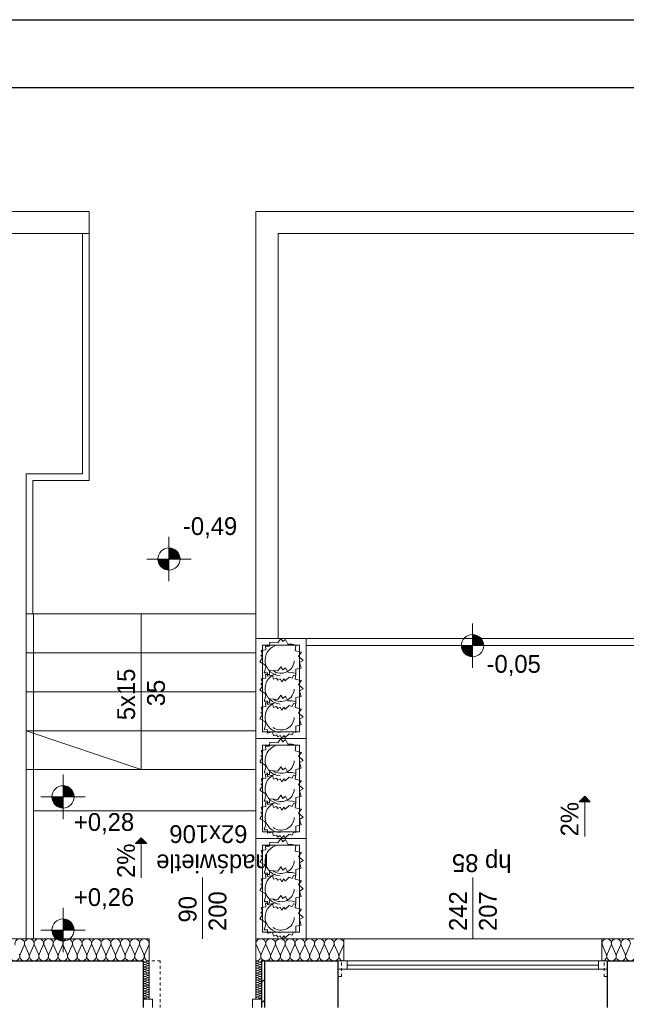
# Model space of a CAD drawing. Extents: x -220312 to -8310, y -91840 to 81907.
# Tile 97 of 128: x -125475 to -120024, y 2255 to 11109. Entities that reach past the tile are written whole.
import ezdxf

# ---------------------------------------------------------------- set-up
doc = ezdxf.new("R2010")
doc.units = 0
doc.header["$MEASUREMENT"] = 0
doc.set_wipeout_variables(frame=1)
doc.linetypes.add('Hidden Line', pattern=[50, 25, -25])
doc.layers.add('#kan_san-op', color=34, linetype='Continuous')
for name, color, linetype, lineweight in [('#ks', 34, 'Continuous', 30), ('Arch schody_Nr_Pióra__21', 7, 'Continuous', 9), ('arch spadki_Nr_Pióra__21', 7, 'Continuous', 9), ('Arch wyburzenia_Nr_Pióra__46', 5, 'Continuous', 13), ('Arch ściany nośne_Nr_Pióra__21', 7, 'Continuous', 9), ('Arch ściany nośne_Nr_Pióra__27', 7, 'Continuous', 30), ('INWENT RZĘDNE_Nr_Pióra__21', 7, 'Continuous', 9), ('INWENT.ŚCIANY_Nr_Pióra__1', 7, 'Continuous', 25), ('INWENT.ŚCIANY_Nr_Pióra__101', 8, 'Continuous', 13), ('PODKŁAD', 252, 'Continuous', 35), ('RAMKA', 255, 'Continuous', 35)]:
    doc.layers.add(name, color=color, linetype=linetype, lineweight=lineweight)
for name, color, linetype, lineweight, true_color in [('Arch drzwi_Nr_Pióra__4', 7, 'Continuous', 9, 0x029e21), ('Arch ocieplenie_Nr_Pióra__22', 7, 'Continuous', 9, 0x7f7f7f), ('Arch okna_Nr_Pióra__4', 7, 'Continuous', 9, 0x029e21), ('Arch wyposarzenie_Nr_Pióra__4', 7, 'Continuous', 9, 0x029e21)]:
    doc.layers.add(name, color=color, linetype=linetype, lineweight=lineweight, true_color=true_color)
doc.styles.add('GENERATED_STYLE_2', font='txt')
doc.styles.add('GENERATED_STYLE_6', font='txt')

# ---------------------------------------------------------------- blocks, each defined once
blk = doc.blocks.new('parter')
at = {"layer": 'Arch schody_Nr_Pióra__21', "linetype": 'Continuous'}
for points in [[(-182067.5, 4125.1), (-182017.5, 4075.1), (-182117.5, 4075.1)], [(-186053.6, 3751), (-186003.6, 3701), (-186103.6, 3701)]]:
    blk.add_hatch(color=252, dxfattribs=at).paths.add_polyline_path(points, flags=0)
at = {"layer": 'Arch ściany nośne_Nr_Pióra__21', "linetype": 'Continuous'}
h = blk.add_hatch(dxfattribs=at)
h.set_pattern_fill('Common_Brick', color=252, style=0, pattern_type=2)
h.set_pattern_definition([(45, (0, 0), (-91.92388, 91.92388), [])])
h.paths.add_polyline_path([(-184972.4, 2644.9), (-184972.4, 2224.9), (-184942.4, 2224.9), (-184942.4, 2644.9)], flags=0)
at = {"layer": 'INWENT RZĘDNE_Nr_Pióra__21', "linetype": 'Continuous'}
for points in [[(-185804.3, 6258.8), (-185704.3, 6258.8), (-185711.9, 6297.1), (-185733.6, 6329.5), (-185766.1, 6351.2), (-185804.3, 6358.8)], [(-185804.3, 6258.8), (-185904.3, 6258.8), (-185896.7, 6220.5), (-185875, 6188.1), (-185842.6, 6166.4), (-185804.3, 6158.8)], [(-183075.7, 5479.9), (-182975.7, 5479.9), (-182983.3, 5518.1), (-183004.9, 5550.6), (-183037.4, 5572.2), (-183075.7, 5579.9)], [(-183075.7, 5479.9), (-183175.7, 5479.9), (-183168, 5441.6), (-183146.4, 5409.1), (-183113.9, 5387.5), (-183075.7, 5379.9)], [(-186756, 4120.1), (-186656, 4120.1), (-186663.6, 4158.4), (-186685.2, 4190.8), (-186717.7, 4212.5), (-186756, 4220.1)], [(-186756, 4120.1), (-186856, 4120.1), (-186848.3, 4081.8), (-186826.7, 4049.4), (-186794.2, 4027.7), (-186756, 4020.1)], [(-186756, 2922.7), (-186656, 2922.7), (-186663.6, 2961), (-186685.2, 2993.4), (-186717.7, 3015.1), (-186756, 3022.7)], [(-186756, 2922.7), (-186856, 2922.7), (-186848.3, 2884.4), (-186826.7, 2852), (-186794.2, 2830.3), (-186756, 2822.7)]]:
    blk.add_hatch(color=252, dxfattribs=at).paths.add_polyline_path(points, flags=0)
at = {"layer": 'Arch ocieplenie_Nr_Pióra__22', "color": 252, "linetype": 'Continuous'}
for p, q in [((-187141.8, 2704.4), (-187106, 2785.3)), ((-187098.8, 2785.3), (-187062.9, 2704.4)), ((-187055.7, 2704.4), (-187019.8, 2785.3)), ((-187012.6, 2785.3), (-186976.8, 2704.4)), ((-186969.5, 2704.4), (-186933.7, 2785.3)), ((-186926.5, 2785.3), (-186890.6, 2704.4)), ((-186883.4, 2704.4), (-186847.5, 2785.3)), ((-186840.3, 2785.3), (-186804.5, 2704.4)), ((-186797.2, 2704.4), (-186761.4, 2785.3)), ((-186754.1, 2785.3), (-186718.3, 2704.4)), ((-186711.1, 2704.4), (-186675.2, 2785.3)), ((-186668, 2785.3), (-186632.2, 2704.4)), ((-186624.9, 2704.4), (-186589.1, 2785.3)), ((-186581.8, 2785.3), (-186546, 2704.4)), ((-186538.8, 2704.4), (-186502.9, 2785.3)), ((-186495.7, 2785.3), (-186459.8, 2704.4)), ((-186452.6, 2704.4), (-186416.8, 2785.3)), ((-186409.5, 2785.3), (-186373.7, 2704.4)), ((-186366.5, 2704.4), (-186330.6, 2785.3)), ((-186323.4, 2785.3), (-186287.5, 2704.4)), ((-186280.3, 2704.4), (-186244.5, 2785.3)), ((-186237.2, 2785.3), (-186201.4, 2704.4)), ((-186194.1, 2704.4), (-186158.3, 2785.3)), ((-186151.1, 2785.3), (-186115.2, 2704.4)), ((-186108, 2704.4), (-186072.2, 2785.3)), ((-186064.9, 2785.3), (-186029.1, 2704.4)), ((-186021.8, 2704.4), (-185986, 2785.3)), ((-185018.7, 2785.3), (-184982.2, 2704.4)), ((-184974.8, 2704.4), (-184938.3, 2785.3)), ((-184930.9, 2785.3), (-184894.4, 2704.4)), ((-184887, 2704.4), (-184850.5, 2785.3)), ((-184843.1, 2785.3), (-184806.6, 2704.4)), ((-184799.3, 2704.4), (-184762.7, 2785.3)), ((-184755.4, 2785.3), (-184718.8, 2704.4)), ((-184711.5, 2704.4), (-184675, 2785.3)), ((-184667.6, 2785.3), (-184631.1, 2704.4)), ((-184623.7, 2704.4), (-184587.2, 2785.3)), ((-184579.8, 2785.3), (-184543.3, 2704.4)), ((-184535.9, 2704.4), (-184499.4, 2785.3)), ((-184492, 2785.3), (-184455.5, 2704.4)), ((-184448.1, 2704.4), (-184411.6, 2785.3)), ((-184404.2, 2785.3), (-184367.7, 2704.4)), ((-184360.4, 2704.4), (-184323.8, 2785.3)), ((-184316.5, 2785.3), (-184280, 2704.4)), ((-184272.6, 2704.4), (-184236.1, 2785.3)), ((-181908.8, 2785.3), (-181873.5, 2704.4)), ((-181866.3, 2704.4), (-181831, 2785.3)), ((-181823.8, 2785.3), (-181788.5, 2704.4)), ((-181781.3, 2704.4), (-181746, 2785.3)), ((-181738.8, 2785.3), (-181703.5, 2704.4)), ((-181696.3, 2704.4), (-181661, 2785.3)), ((-185997.3, 2643.9), (-186017.5, 2635)), ((-186017.5, 2633.2), (-185997.3, 2624.2)), ((-185997.3, 2622.4), (-186017.5, 2613.4)), ((-186017.5, 2611.6), (-185997.3, 2602.6)), ((-185997.3, 2600.8), (-186017.5, 2591.8)), ((-186017.5, 2590), (-185997.3, 2581.1)), ((-185997.3, 2579.3), (-186017.5, 2570.3)), ((-186017.5, 2568.5), (-185997.3, 2559.5)), ((-185007.5, 2643.9), (-184987.3, 2635)), ((-184987.3, 2633.2), (-185007.5, 2624.2)), ((-185007.5, 2622.4), (-184987.3, 2613.4)), ((-184987.3, 2611.6), (-185007.5, 2602.6)), ((-185007.5, 2600.8), (-184987.3, 2591.8)), ((-184987.3, 2590), (-185007.5, 2581.1)), ((-185007.5, 2579.3), (-184987.3, 2570.3)), ((-184987.3, 2568.5), (-185007.5, 2559.5)), ((-185997.3, 2557.7), (-186017.5, 2548.7)), ((-186017.5, 2546.9), (-185997.3, 2537.9)), ((-185997.3, 2536.1), (-186017.5, 2527.2)), ((-186017.5, 2525.4), (-185997.3, 2516.4)), ((-185997.3, 2514.6), (-186017.5, 2505.6)), ((-186017.5, 2503.8), (-185997.3, 2494.8)), ((-185997.3, 2493), (-186017.5, 2484)), ((-186017.5, 2482.2), (-185997.3, 2473.3)), ((-185007.5, 2557.7), (-184987.3, 2548.7)), ((-184987.3, 2546.9), (-185007.5, 2537.9)), ((-185007.5, 2536.1), (-184987.3, 2527.2)), ((-184987.3, 2525.4), (-185007.5, 2516.4)), ((-185007.5, 2514.6), (-184987.3, 2505.6)), ((-184987.3, 2503.8), (-185007.5, 2494.8)), ((-185007.5, 2493), (-184987.3, 2484)), ((-184987.3, 2482.2), (-185007.5, 2473.3)), ((-185997.3, 2471.4), (-186017.5, 2462.5)), ((-186017.5, 2460.7), (-185997.3, 2451.7)), ((-185997.3, 2449.9), (-186017.5, 2440.9)), ((-186017.5, 2439.1), (-185997.3, 2430.1)), ((-185997.3, 2428.3), (-186017.5, 2419.4)), ((-186017.5, 2417.5), (-185997.3, 2408.6)), ((-185997.3, 2406.8), (-186017.5, 2397.8)), ((-186017.5, 2396), (-185997.3, 2387)), ((-185007.5, 2471.4), (-184987.3, 2462.5)), ((-184987.3, 2460.7), (-185007.5, 2451.7)), ((-185007.5, 2449.9), (-184987.3, 2440.9)), ((-184987.3, 2439.1), (-185007.5, 2430.1)), ((-185007.5, 2428.3), (-184987.3, 2419.4)), ((-184987.3, 2417.5), (-185007.5, 2408.6)), ((-185007.5, 2406.8), (-184987.3, 2397.8)), ((-184987.3, 2396), (-185007.5, 2387)), ((-185997.3, 2385.2), (-186017.5, 2376.2)), ((-186017.5, 2374.4), (-185997.3, 2365.4)), ((-185997.3, 2363.6), (-186017.5, 2354.7)), ((-186017.5, 2352.9), (-185997.3, 2343.9)), ((-185997.3, 2342.1), (-186017.5, 2333.1)), ((-186017.5, 2331.3), (-185997.3, 2322.3)), ((-185997.3, 2320.5), (-186017.5, 2311.5)), ((-186017.5, 2309.7), (-185997.3, 2300.8)), ((-185007.5, 2385.2), (-184987.3, 2376.2)), ((-184987.3, 2374.4), (-185007.5, 2365.4)), ((-185007.5, 2363.6), (-184987.3, 2354.7)), ((-184987.3, 2352.9), (-185007.5, 2343.9)), ((-185007.5, 2342.1), (-184987.3, 2333.1)), ((-184987.3, 2331.3), (-185007.5, 2322.3)), ((-185007.5, 2320.5), (-184987.3, 2311.5)), ((-184987.3, 2309.7), (-185007.5, 2300.8))]:
    blk.add_line(p, q, dxfattribs=at)
for centre, major_axis, ratio, start_param, end_param in [((-187145.5, 2802.3), (43.1, 0), 0.987434, 5.870392, 9.837571), ((-187059.3, 2802.3), (43.1, 0), 0.987434, 5.870392, 9.837571), ((-186973.2, 2802.3), (43.1, 0), 0.987434, 5.870392, 9.837571), ((-186887, 2802.3), (43.1, 0), 0.987434, 5.870392, 9.837571), ((-186800.8, 2802.3), (43.1, 0), 0.987434, 5.870392, 9.837571), ((-186714.7, 2802.3), (43.1, 0), 0.987434, 5.870392, 9.837571), ((-186628.5, 2802.3), (43.1, 0), 0.987434, 5.870392, 9.837571), ((-186542.4, 2802.3), (43.1, 0), 0.987434, 5.870392, 9.837571), ((-186456.2, 2802.3), (43.1, 0), 0.987434, 5.870392, 9.837571), ((-186370.1, 2802.3), (43.1, 0), 0.987434, 5.870392, 9.837571), ((-186283.9, 2802.3), (43.1, 0), 0.987434, 5.870392, 9.837571), ((-186197.8, 2802.3), (43.1, 0), 0.987434, 5.870392, 9.837571), ((-186111.6, 2802.3), (43.1, 0), 0.987434, 5.870392, 9.837571), ((-186025.5, 2802.3), (43.1, 0), 0.987434, 5.870392, 9.837571), ((-184978.5, 2802.3), (43.9, 0), 0.969166, 5.870392, 9.837571), ((-184890.7, 2802.3), (43.9, 0), 0.969166, 5.870392, 9.837571), ((-184802.9, 2802.3), (43.9, 0), 0.969166, 5.870392, 9.837571), ((-184715.2, 2802.3), (43.9, 0), 0.969166, 5.870392, 9.837571), ((-184627.4, 2802.3), (43.9, 0), 0.969166, 5.870392, 9.837571), ((-184539.6, 2802.3), (43.9, 0), 0.969166, 5.870392, 9.837571), ((-184451.8, 2802.3), (43.9, 0), 0.969166, 5.870392, 9.837571), ((-184364, 2802.3), (43.9, 0), 0.969166, 5.870392, 9.837571), ((-184276.3, 2802.3), (43.9, 0), 0.969166, 5.870392, 9.837571), ((-181869.9, 2802.3), (0, 42.5), 0.999163, 4.299595, 8.266775), ((-181784.9, 2802.3), (0, 42.5), 0.999163, 4.299595, 8.266775), ((-181699.9, 2802.3), (0, 42.5), 0.999163, 4.299595, 8.266775), ((-187188.5, 2687.4), (43.1, 0), 0.987434, 2.7288, 6.695979), ((-187102.4, 2687.4), (43.1, 0), 0.987434, 2.7288, 6.695979), ((-187016.2, 2687.4), (43.1, 0), 0.987434, 2.7288, 6.695979), ((-186930.1, 2687.4), (43.1, 0), 0.987434, 2.7288, 6.695979), ((-186843.9, 2687.4), (43.1, 0), 0.987434, 2.7288, 6.695979), ((-186757.8, 2687.4), (43.1, 0), 0.987434, 2.7288, 6.695979), ((-186671.6, 2687.4), (43.1, 0), 0.987434, 2.7288, 6.695979), ((-186585.5, 2687.4), (43.1, 0), 0.987434, 2.7288, 6.695979), ((-186499.3, 2687.4), (43.1, 0), 0.987434, 2.7288, 6.695979), ((-186413.2, 2687.4), (43.1, 0), 0.987434, 2.7288, 6.695979), ((-186327, 2687.4), (43.1, 0), 0.987434, 2.7288, 6.695979), ((-186240.8, 2687.4), (43.1, 0), 0.987434, 2.7288, 6.695979), ((-186154.7, 2687.4), (43.1, 0), 0.987434, 2.7288, 6.695979), ((-186068.5, 2687.4), (43.1, 0), 0.987434, 2.7288, 6.695979), ((-185982.4, 2687.4), (43.1, 0), 0.987434, 2.7288, 4.712389), ((-185022.4, 2687.4), (43.9, 0), 0.969166, 4.712389, 6.695979), ((-184934.6, 2687.4), (43.9, 0), 0.969166, 2.7288, 6.695979), ((-184846.8, 2687.4), (43.9, 0), 0.969166, 2.7288, 6.695979), ((-184759, 2687.4), (43.9, 0), 0.969166, 2.7288, 6.695979), ((-184671.3, 2687.4), (43.9, 0), 0.969166, 2.7288, 6.695979), ((-184583.5, 2687.4), (43.9, 0), 0.969166, 2.7288, 6.695979), ((-184495.7, 2687.4), (43.9, 0), 0.969166, 2.7288, 6.695979), ((-184407.9, 2687.4), (43.9, 0), 0.969166, 2.7288, 6.695979), ((-184320.2, 2687.4), (43.9, 0), 0.969166, 2.7288, 6.695979), ((-184232.4, 2687.4), (43.9, 0), 0.969166, 2.7288, 4.712389), ((-181912.4, 2687.4), (0, 42.5), 0.999163, 3.141593, 5.125182), ((-181827.4, 2687.4), (0, 42.5), 0.999163, 1.158004, 5.125183), ((-181742.4, 2687.4), (0, 42.5), 0.999163, 1.158004, 5.125183), ((-181657.4, 2687.4), (0, 42.5), 0.999163, 1.158004, 5.125183), ((-186021.7, 2623.3), (0, -10.8), 0.986338, 2.7288, 6.695979), ((-186021.7, 2601.7), (0, -10.8), 0.986338, 2.7288, 6.695979), ((-186021.7, 2580.2), (0, -10.8), 0.986338, 2.7288, 6.695979), ((-186021.7, 2558.6), (0, -10.8), 0.986338, 2.7288, 6.695979), ((-186021.7, 2644.8), (0, -10.8), 0.986338, 4.712389, 6.695979), ((-185993, 2634.1), (0, -10.8), 0.986338, 5.870392, 9.837571), ((-185993, 2612.5), (0, -10.8), 0.986338, 5.870392, 9.837571), ((-185993, 2590.9), (0, -10.8), 0.986338, 5.870392, 9.837571), ((-185993, 2569.4), (0, -10.8), 0.986338, 5.870392, 9.837571), ((-185011.7, 2634.1), (0, -10.8), 0.986338, 2.728799, 6.695979), ((-185011.7, 2612.5), (0, -10.8), 0.986338, 2.728799, 6.695979), ((-185011.7, 2590.9), (0, -10.8), 0.986338, 2.728799, 6.695979), ((-185011.7, 2569.4), (0, -10.8), 0.986338, 2.728799, 6.695979), ((-184983, 2644.8), (0, -10.8), 0.986338, 5.870392, 7.853982), ((-184983, 2623.3), (0, -10.8), 0.986338, 5.870392, 9.837571), ((-184983, 2601.7), (0, -10.8), 0.986338, 5.870392, 9.837571), ((-184983, 2580.2), (0, -10.8), 0.986338, 5.870392, 9.837571), ((-184983, 2558.6), (0, -10.8), 0.986338, 5.870392, 9.837571), ((-186021.7, 2537), (0, -10.8), 0.986338, 2.7288, 6.695979), ((-186021.7, 2515.5), (0, -10.8), 0.986338, 2.7288, 6.695979), ((-186021.7, 2493.9), (0, -10.8), 0.986338, 2.7288, 6.695979), ((-186021.7, 2472.4), (0, -10.8), 0.986338, 2.7288, 6.695979), ((-185993, 2547.8), (0, -10.8), 0.986338, 5.870392, 9.837571), ((-185993, 2526.3), (0, -10.8), 0.986338, 5.870392, 9.837571), ((-185993, 2504.7), (0, -10.8), 0.986338, 5.870392, 9.837571), ((-185993, 2483.1), (0, -10.8), 0.986338, 5.870392, 9.837571), ((-185011.7, 2547.8), (0, -10.8), 0.986338, 2.728799, 6.695979), ((-185011.7, 2526.3), (0, -10.8), 0.986338, 2.728799, 6.695979), ((-185011.7, 2504.7), (0, -10.8), 0.986338, 2.728799, 6.695979), ((-185011.7, 2483.1), (0, -10.8), 0.986338, 2.728799, 6.695979), ((-184983, 2537), (0, -10.8), 0.986338, 5.870392, 9.837571), ((-184983, 2515.5), (0, -10.8), 0.986338, 5.870392, 9.837571), ((-184983, 2493.9), (0, -10.8), 0.986338, 5.870392, 9.837571), ((-184983, 2472.4), (0, -10.8), 0.986338, 5.870392, 9.837571), ((-186021.7, 2450.8), (0, -10.8), 0.986338, 2.7288, 6.695979), ((-186021.7, 2429.2), (0, -10.8), 0.986338, 2.7288, 6.695979), ((-186021.7, 2407.7), (0, -10.8), 0.986338, 2.7288, 6.695979), ((-186021.7, 2386.1), (0, -10.8), 0.986338, 2.7288, 6.695979), ((-185993, 2461.6), (0, -10.8), 0.986338, 5.870392, 9.837571), ((-185993, 2440), (0, -10.8), 0.986338, 5.870392, 9.837571), ((-185993, 2418.4), (0, -10.8), 0.986338, 5.870392, 9.837571), ((-185993, 2396.9), (0, -10.8), 0.986338, 5.870392, 9.837571), ((-185011.7, 2461.6), (0, -10.8), 0.986338, 2.728799, 6.695979), ((-185011.7, 2440), (0, -10.8), 0.986338, 2.728799, 6.695979), ((-185011.7, 2418.4), (0, -10.8), 0.986338, 2.728799, 6.695979), ((-185011.7, 2396.9), (0, -10.8), 0.986338, 2.728799, 6.695979), ((-184983, 2450.8), (0, -10.8), 0.986338, 5.870392, 9.837571), ((-184983, 2429.2), (0, -10.8), 0.986338, 5.870392, 9.837571), ((-184983, 2407.7), (0, -10.8), 0.986338, 5.870392, 9.837571), ((-184983, 2386.1), (0, -10.8), 0.986338, 5.870392, 9.837571), ((-186021.7, 2364.5), (0, -10.8), 0.986338, 2.7288, 6.695979), ((-186021.7, 2343), (0, -10.8), 0.986338, 2.7288, 6.695979), ((-186021.7, 2321.4), (0, -10.8), 0.986338, 2.7288, 6.695979), ((-186021.7, 2299.9), (0, -10.8), 0.986338, 2.7288, 4.712389), ((-185993, 2375.3), (0, -10.8), 0.986338, 5.870392, 9.837571), ((-185993, 2353.8), (0, -10.8), 0.986338, 5.870392, 9.837571), ((-185993, 2332.2), (0, -10.8), 0.986338, 5.870392, 9.837571), ((-185993, 2310.6), (0, -10.8), 0.986338, 5.870392, 9.837571), ((-185011.7, 2375.3), (0, -10.8), 0.986338, 2.728799, 6.695979), ((-185011.7, 2353.8), (0, -10.8), 0.986338, 2.728799, 6.695979), ((-185011.7, 2332.2), (0, -10.8), 0.986338, 2.728799, 6.695979), ((-185011.7, 2310.6), (0, -10.8), 0.986338, 2.728799, 6.695979), ((-184983, 2364.5), (0, -10.8), 0.986338, 5.870392, 9.837571), ((-184983, 2343), (0, -10.8), 0.986338, 5.870392, 9.837571), ((-184983, 2321.4), (0, -10.8), 0.986338, 5.870392, 9.837571), ((-184983, 2299.9), (0, -10.8), 0.986338, 1.570796, 3.554385)]:
    blk.add_ellipse(centre, major_axis=major_axis, ratio=ratio, start_param=start_param, end_param=end_param, dxfattribs=at)
at = {"layer": 'Arch okna_Nr_Pióra__4', "color": 252, "linetype": 'Continuous'}
for p, q in [((-185502.4, 2844.9), (-185502.4, 3394.9)), ((-183072.4, 2844.9), (-183072.4, 3394.9)), ((-184232.4, 2844.9), (-181912.4, 2844.9)), ((-184282.4, 2644.9), (-181862.4, 2644.9)), ((-184282.4, 2569.9), (-181862.4, 2569.9)), ((-184202.4, 2569.9), (-184202.4, 2644.9)), ((-184202.4, 2607.4), (-181942.4, 2607.4)), ((-181942.4, 2569.9), (-181942.4, 2644.9)), ((-185952.4, 2299.9), (-186032.4, 2299.9)), ((-185952.4, 2224.9), (-185952.4, 2299.9)), ((-185052.4, 2224.9), (-185052.4, 2299.9)), ((-184972.4, 2299.9), (-185052.4, 2299.9))]:
    blk.add_line(p, q, dxfattribs=at)
at = {"layer": 'Arch schody_Nr_Pióra__21', "color": 252, "linetype": 'Continuous'}
for p, q in [((-186522.4, 9384.9), (-188082.4, 9384.9)), ((-186522.4, 9184.9), (-186522.4, 9384.9)), ((-175732.4, 9384.9), (-185022.4, 9384.9)), ((-185022.4, 9384.9), (-185022.4, 5544.9)), ((-186522.4, 9184.9), (-187882.4, 9184.9)), ((-186582.4, 9184.9), (-186582.4, 7024.9)), ((-186522.4, 9184.9), (-186522.4, 6964.9)), ((-175732.4, 9184.9), (-184822.4, 9184.9)), ((-184822.4, 9184.9), (-184822.4, 5544.9)), ((-187087.4, 7024.9), (-186582.4, 7024.9)), ((-187087.4, 5764.9), (-187087.4, 7024.9)), ((-187027.4, 5764.9), (-187027.4, 6964.9)), ((-187027.4, 6964.9), (-186522.4, 6964.9)), ((-187087.4, 5764.9), (-185022.4, 5764.9)), ((-187087.4, 2844.9), (-187087.4, 5764.9)), ((-187022.4, 2844.9), (-187022.4, 5764.9)), ((-186054.9, 5764.9), (-186054.9, 4364.9)), ((-185022.4, 5764.9), (-185022.4, 5544.9)), ((-184572.4, 5544.8), (-185022.4, 5544.8)), ((-185022.4, 5544.8), (-185022.4, 4644.8)), ((-184572.4, 5544.9), (-180912.4, 5544.9)), ((-184572.4, 4644.8), (-184572.4, 5544.8)), ((-187087.4, 5414.9), (-185022.4, 5414.9)), ((-184962.4, 5484.8), (-184962.4, 4704.8)), ((-184632.4, 5484.8), (-184962.4, 5484.8)), ((-184632.4, 4704.8), (-184632.4, 5484.8)), ((-184572.4, 5479.9), (-180977.4, 5479.9)), ((-187087.4, 5064.9), (-185022.4, 5064.9)), ((-186054.9, 4364.9), (-187087.4, 4714.9)), ((-187087.4, 4714.9), (-185022.4, 4714.9)), ((-184962.4, 4704.8), (-184632.4, 4704.8)), ((-184572.4, 4644.8), (-185022.4, 4644.8)), ((-184572.4, 4644.8), (-185022.4, 4644.8)), ((-185022.4, 4644.8), (-185022.4, 3744.8)), ((-184572.4, 3744.8), (-184572.4, 4644.8)), ((-184962.4, 4584.8), (-184962.4, 3804.8)), ((-184632.4, 4584.8), (-184962.4, 4584.8)), ((-184632.4, 3804.8), (-184632.4, 4584.8)), ((-187087.4, 4364.9), (-185022.4, 4364.9)), ((-182067.5, 4125.1), (-182117.5, 4075.1)), ((-182017.5, 4075.1), (-182117.5, 4075.1)), ((-182067.5, 4125.1), (-182017.5, 4075.1)), ((-182067.5, 3765.1), (-182067.5, 4075.1)), ((-187022.4, 3994.9), (-185022.4, 3994.9)), ((-186053.6, 3751), (-186103.6, 3701)), ((-186053.6, 3751), (-186003.6, 3701)), ((-184572.4, 3744.8), (-185022.4, 3744.8)), ((-184572.4, 3744.8), (-185022.4, 3744.8)), ((-185022.4, 3744.8), (-185022.4, 2844.8)), ((-184962.4, 3804.8), (-184632.4, 3804.8)), ((-184572.4, 2844.8), (-184572.4, 3744.8)), ((-186003.6, 3701), (-186103.6, 3701)), ((-186053.6, 3391), (-186053.6, 3701)), ((-184962.4, 3684.8), (-184962.4, 2904.8)), ((-184632.4, 3684.8), (-184962.4, 3684.8)), ((-184632.4, 2904.8), (-184632.4, 3684.8)), ((-184572.4, 2844.8), (-185022.4, 2844.8)), ((-184962.4, 2904.8), (-184632.4, 2904.8))]:
    blk.add_line(p, q, dxfattribs=at)
at = {"layer": 'Arch wyburzenia_Nr_Pióra__46', "color": 252, "linetype": 'Continuous'}
for p, q in [((-188222.4, 2844.9), (-185982.4, 2844.9)), ((-185982.4, 2844.9), (-185982.4, 2299.9)), ((-185022.4, 2299.9), (-185022.4, 2844.9)), ((-185022.4, 2844.9), (-184232.4, 2844.9)), ((-184232.4, 2844.9), (-184232.4, 2644.9)), ((-181912.4, 2644.9), (-181912.4, 2844.9)), ((-181912.4, 2844.9), (-181232.4, 2844.9))]:
    blk.add_line(p, q, dxfattribs=at)
at = {"layer": 'Arch wyposarzenie_Nr_Pióra__4', "color": 252, "linetype": 'Continuous'}
for p, q in [((-184900.5, 5483.3), (-184896.5, 5512.4)), ((-184896.5, 5512.4), (-184826.3, 5506.7)), ((-184826.3, 5506.7), (-184798.5, 5544.8)), ((-184798.5, 5544.8), (-184781.8, 5516.5)), ((-184781.8, 5516.5), (-184758.2, 5536)), ((-184758.2, 5536), (-184736.7, 5494.6)), ((-184736.7, 5494.6), (-184695.4, 5493.3)), ((-184695.4, 5493.3), (-184663.2, 5484.5)), ((-184976.8, 5436.8), (-184932.2, 5442.8)), ((-184964.9, 5399.4), (-184976.8, 5436.8)), ((-184937.2, 5476), (-184900.9, 5476.4)), ((-184932.2, 5442.8), (-184937.2, 5476)), ((-184900.9, 5476.4), (-184900.5, 5483.3)), ((-184663.2, 5484.5), (-184670.4, 5433.4)), ((-184670.4, 5433.4), (-184613.2, 5420)), ((-184613.2, 5420), (-184640.8, 5385.4)), ((-184988.3, 5333.8), (-184964.6, 5373)), ((-184943.6, 5308.4), (-184988.3, 5333.8)), ((-184977.3, 5391.8), (-184964.9, 5399.4)), ((-184964.6, 5373), (-184977.3, 5391.8)), ((-184640.8, 5385.4), (-184599, 5347.2)), ((-184599, 5347.2), (-184632.4, 5328)), ((-184632.4, 5328), (-184616.3, 5278.1)), ((-184947.3, 5235.3), (-184934.2, 5284.1)), ((-184918.6, 5234.6), (-184947.3, 5235.3)), ((-184934.2, 5284.1), (-184943.6, 5308.4)), ((-184919.2, 5204.8), (-184918.6, 5234.6)), ((-184900.9, 5221.9), (-184900.5, 5228.8)), ((-184900.5, 5228.8), (-184896.5, 5257.9)), ((-184896.5, 5257.9), (-184826.3, 5252.2)), ((-184826.3, 5252.2), (-184798.5, 5290.4)), ((-184798.5, 5290.4), (-184781.8, 5262.1)), ((-184781.8, 5262.1), (-184758.2, 5281.5)), ((-184758.2, 5281.5), (-184736.7, 5240.1)), ((-184736.7, 5240.1), (-184695.4, 5238.8)), ((-184695.4, 5238.8), (-184663.2, 5230)), ((-184663.2, 5230), (-184670.4, 5179)), ((-184616.3, 5278.1), (-184663.9, 5267.5)), ((-184663.9, 5267.5), (-184662.6, 5211)), ((-184977.3, 5137.3), (-184964.9, 5144.9)), ((-184964.6, 5118.5), (-184977.3, 5137.3)), ((-184976.8, 5182.4), (-184932.2, 5188.4)), ((-184964.9, 5144.9), (-184976.8, 5182.4)), ((-184937.2, 5221.6), (-184900.9, 5221.9)), ((-184932.2, 5188.4), (-184937.2, 5221.6)), ((-184874.9, 5214.6), (-184919.2, 5204.8)), ((-184863.1, 5179.3), (-184874.9, 5214.6)), ((-184836.5, 5187.3), (-184863.1, 5179.3)), ((-184825.4, 5169.8), (-184836.5, 5187.3)), ((-184805.2, 5182.1), (-184825.4, 5169.8)), ((-184789.7, 5155.4), (-184805.2, 5182.1)), ((-184771.6, 5182.3), (-184789.7, 5155.4)), ((-184758.6, 5163.5), (-184771.6, 5182.3)), ((-184722.4, 5196.8), (-184758.6, 5163.5)), ((-184695.7, 5187.4), (-184722.4, 5196.8)), ((-184685.8, 5214.1), (-184695.7, 5187.4)), ((-184662.6, 5211), (-184685.8, 5214.1)), ((-184670.4, 5179), (-184613.2, 5165.6)), ((-184613.2, 5165.6), (-184640.8, 5130.9)), ((-184988.3, 5079.4), (-184964.6, 5118.5)), ((-184943.6, 5054), (-184988.3, 5079.4)), ((-184934.2, 5029.6), (-184943.6, 5054)), ((-184640.8, 5130.9), (-184599, 5092.7)), ((-184599, 5092.7), (-184632.4, 5073.6)), ((-184632.4, 5073.6), (-184616.3, 5023.7)), ((-184947.3, 4980.8), (-184934.2, 5029.6)), ((-184918.6, 4980.1), (-184947.3, 4980.8)), ((-184937.2, 4965.5), (-184900.9, 4965.8)), ((-184932.2, 4932.3), (-184937.2, 4965.5)), ((-184919.2, 4950.4), (-184918.6, 4980.1)), ((-184874.9, 4960.1), (-184919.2, 4950.4)), ((-184900.9, 4965.8), (-184900.5, 4972.7)), ((-184900.5, 4972.7), (-184896.5, 5001.9)), ((-184896.5, 5001.9), (-184826.3, 4996.1)), ((-184863.1, 4924.8), (-184874.9, 4960.1)), ((-184826.3, 4996.1), (-184798.5, 5034.3)), ((-184798.5, 5034.3), (-184781.8, 5006)), ((-184781.8, 5006), (-184758.2, 5025.5)), ((-184758.2, 5025.5), (-184736.7, 4984)), ((-184736.7, 4984), (-184695.4, 4982.7)), ((-184685.8, 4959.7), (-184695.7, 4932.9)), ((-184695.4, 4982.7), (-184663.2, 4974)), ((-184662.6, 4956.6), (-184685.8, 4959.7)), ((-184663.2, 4974), (-184670.4, 4922.9)), ((-184616.3, 5023.7), (-184663.9, 5013.1)), ((-184663.9, 5013.1), (-184662.6, 4956.6)), ((-184977.3, 4881.2), (-184964.9, 4888.8)), ((-184964.6, 4862.4), (-184977.3, 4881.2)), ((-184976.8, 4926.3), (-184932.2, 4932.3)), ((-184964.9, 4888.8), (-184976.8, 4926.3)), ((-184836.5, 4932.8), (-184863.1, 4924.8)), ((-184825.4, 4915.3), (-184836.5, 4932.8)), ((-184805.2, 4927.7), (-184825.4, 4915.3)), ((-184789.7, 4900.9), (-184805.2, 4927.7)), ((-184771.6, 4927.8), (-184789.7, 4900.9)), ((-184758.6, 4909), (-184771.6, 4927.8)), ((-184722.4, 4942.4), (-184758.6, 4909)), ((-184695.7, 4932.9), (-184722.4, 4942.4)), ((-184670.4, 4922.9), (-184613.2, 4909.5)), ((-184613.2, 4909.5), (-184640.8, 4874.8)), ((-184640.8, 4874.8), (-184599, 4836.7)), ((-184988.3, 4823.3), (-184964.6, 4862.4)), ((-184943.6, 4797.9), (-184988.3, 4823.3)), ((-184934.2, 4773.6), (-184943.6, 4797.9)), ((-184599, 4836.7), (-184632.4, 4817.5)), ((-184632.4, 4817.5), (-184616.3, 4767.6)), ((-184947.3, 4724.7), (-184934.2, 4773.6)), ((-184918.6, 4724), (-184947.3, 4724.7)), ((-184919.2, 4694.3), (-184918.6, 4724)), ((-184874.9, 4704), (-184919.2, 4694.3)), ((-184863.1, 4668.8), (-184874.9, 4704)), ((-184685.8, 4703.6), (-184695.7, 4676.8)), ((-184662.6, 4700.5), (-184685.8, 4703.6)), ((-184616.3, 4767.6), (-184663.9, 4757)), ((-184663.9, 4757), (-184662.6, 4700.5)), ((-184900.5, 4583.3), (-184896.5, 4612.4)), ((-184896.5, 4612.4), (-184826.3, 4606.7)), ((-184836.5, 4676.7), (-184863.1, 4668.8)), ((-184825.4, 4659.2), (-184836.5, 4676.7)), ((-184826.3, 4606.7), (-184798.5, 4644.8)), ((-184805.2, 4671.6), (-184825.4, 4659.2)), ((-184789.7, 4644.8), (-184805.2, 4671.6)), ((-184798.5, 4644.8), (-184781.8, 4616.5)), ((-184771.6, 4671.7), (-184789.7, 4644.8)), ((-184781.8, 4616.5), (-184758.2, 4636)), ((-184758.6, 4652.9), (-184771.6, 4671.7)), ((-184722.4, 4686.3), (-184758.6, 4652.9)), ((-184758.2, 4636), (-184736.7, 4594.6)), ((-184695.7, 4676.8), (-184722.4, 4686.3)), ((-184976.8, 4536.8), (-184932.2, 4542.8)), ((-184964.9, 4499.4), (-184976.8, 4536.8)), ((-184937.2, 4576), (-184900.9, 4576.4)), ((-184932.2, 4542.8), (-184937.2, 4576)), ((-184900.9, 4576.4), (-184900.5, 4583.3)), ((-184736.7, 4594.6), (-184695.4, 4593.3)), ((-184695.4, 4593.3), (-184663.2, 4584.5)), ((-184663.2, 4584.5), (-184670.4, 4533.4)), ((-184670.4, 4533.4), (-184613.2, 4520)), ((-184613.2, 4520), (-184640.8, 4485.4)), ((-184988.3, 4433.8), (-184964.6, 4473)), ((-184943.6, 4408.4), (-184988.3, 4433.8)), ((-184977.3, 4491.8), (-184964.9, 4499.4)), ((-184964.6, 4473), (-184977.3, 4491.8)), ((-184640.8, 4485.4), (-184599, 4447.2)), ((-184599, 4447.2), (-184632.4, 4428)), ((-184632.4, 4428), (-184616.3, 4378.1)), ((-184947.3, 4335.3), (-184934.2, 4384.1)), ((-184934.2, 4384.1), (-184943.6, 4408.4)), ((-184900.5, 4328.8), (-184896.5, 4357.9)), ((-184896.5, 4357.9), (-184826.3, 4352.2)), ((-184826.3, 4352.2), (-184798.5, 4390.4)), ((-184798.5, 4390.4), (-184781.8, 4362.1)), ((-184781.8, 4362.1), (-184758.2, 4381.5)), ((-184758.2, 4381.5), (-184736.7, 4340.1)), ((-184736.7, 4340.1), (-184695.4, 4338.8)), ((-184695.4, 4338.8), (-184663.2, 4330)), ((-184616.3, 4378.1), (-184663.9, 4367.5)), ((-184663.9, 4367.5), (-184662.6, 4311)), ((-184976.8, 4282.4), (-184932.2, 4288.4)), ((-184964.9, 4244.9), (-184976.8, 4282.4)), ((-184918.6, 4334.6), (-184947.3, 4335.3)), ((-184937.2, 4321.6), (-184900.9, 4321.9)), ((-184932.2, 4288.4), (-184937.2, 4321.6)), ((-184919.2, 4304.8), (-184918.6, 4334.6)), ((-184874.9, 4314.6), (-184919.2, 4304.8)), ((-184900.9, 4321.9), (-184900.5, 4328.8)), ((-184863.1, 4279.3), (-184874.9, 4314.6)), ((-184836.5, 4287.3), (-184863.1, 4279.3)), ((-184825.4, 4269.8), (-184836.5, 4287.3)), ((-184805.2, 4282.1), (-184825.4, 4269.8)), ((-184789.7, 4255.4), (-184805.2, 4282.1)), ((-184771.6, 4282.3), (-184789.7, 4255.4)), ((-184758.6, 4263.5), (-184771.6, 4282.3)), ((-184722.4, 4296.8), (-184758.6, 4263.5)), ((-184695.7, 4287.4), (-184722.4, 4296.8)), ((-184685.8, 4314.1), (-184695.7, 4287.4)), ((-184662.6, 4311), (-184685.8, 4314.1)), ((-184663.2, 4330), (-184670.4, 4279)), ((-184670.4, 4279), (-184613.2, 4265.6)), ((-184613.2, 4265.6), (-184640.8, 4230.9)), ((-184988.3, 4179.4), (-184964.6, 4218.5)), ((-184943.6, 4154), (-184988.3, 4179.4)), ((-184977.3, 4237.3), (-184964.9, 4244.9)), ((-184964.6, 4218.5), (-184977.3, 4237.3)), ((-184640.8, 4230.9), (-184599, 4192.7)), ((-184599, 4192.7), (-184632.4, 4173.6)), ((-184632.4, 4173.6), (-184616.3, 4123.7)), ((-184947.3, 4080.8), (-184934.2, 4129.6)), ((-184918.6, 4080.1), (-184947.3, 4080.8)), ((-184934.2, 4129.6), (-184943.6, 4154)), ((-184919.2, 4050.4), (-184918.6, 4080.1)), ((-184900.5, 4072.7), (-184896.5, 4101.9)), ((-184896.5, 4101.9), (-184826.3, 4096.1)), ((-184826.3, 4096.1), (-184798.5, 4134.3)), ((-184798.5, 4134.3), (-184781.8, 4106)), ((-184781.8, 4106), (-184758.2, 4125.5)), ((-184758.2, 4125.5), (-184736.7, 4084)), ((-184736.7, 4084), (-184695.4, 4082.7)), ((-184695.4, 4082.7), (-184663.2, 4074)), ((-184663.2, 4074), (-184670.4, 4022.9)), ((-184616.3, 4123.7), (-184663.9, 4113.1)), ((-184663.9, 4113.1), (-184662.6, 4056.6)), ((-184977.3, 3981.2), (-184964.9, 3988.8)), ((-184976.8, 4026.3), (-184932.2, 4032.3)), ((-184964.9, 3988.8), (-184976.8, 4026.3)), ((-184937.2, 4065.5), (-184900.9, 4065.8)), ((-184932.2, 4032.3), (-184937.2, 4065.5)), ((-184874.9, 4060.1), (-184919.2, 4050.4)), ((-184900.9, 4065.8), (-184900.5, 4072.7)), ((-184863.1, 4024.8), (-184874.9, 4060.1)), ((-184836.5, 4032.8), (-184863.1, 4024.8)), ((-184825.4, 4015.3), (-184836.5, 4032.8)), ((-184805.2, 4027.7), (-184825.4, 4015.3)), ((-184789.7, 4000.9), (-184805.2, 4027.7)), ((-184771.6, 4027.8), (-184789.7, 4000.9)), ((-184758.6, 4009), (-184771.6, 4027.8)), ((-184722.4, 4042.4), (-184758.6, 4009)), ((-184695.7, 4032.9), (-184722.4, 4042.4)), ((-184685.8, 4059.7), (-184695.7, 4032.9)), ((-184662.6, 4056.6), (-184685.8, 4059.7)), ((-184670.4, 4022.9), (-184613.2, 4009.5)), ((-184613.2, 4009.5), (-184640.8, 3974.8)), ((-184988.3, 3923.3), (-184964.6, 3962.4)), ((-184943.6, 3897.9), (-184988.3, 3923.3)), ((-184964.6, 3962.4), (-184977.3, 3981.2)), ((-184934.2, 3873.6), (-184943.6, 3897.9)), ((-184640.8, 3974.8), (-184599, 3936.7)), ((-184599, 3936.7), (-184632.4, 3917.5)), ((-184632.4, 3917.5), (-184616.3, 3867.6)), ((-184947.3, 3824.7), (-184934.2, 3873.6)), ((-184918.6, 3824), (-184947.3, 3824.7)), ((-184919.2, 3794.3), (-184918.6, 3824)), ((-184616.3, 3867.6), (-184663.9, 3857)), ((-184663.9, 3857), (-184662.6, 3800.5)), ((-184874.9, 3804), (-184919.2, 3794.3)), ((-184863.1, 3768.8), (-184874.9, 3804)), ((-184836.5, 3776.7), (-184863.1, 3768.8)), ((-184825.4, 3759.2), (-184836.5, 3776.7)), ((-184826.3, 3706.7), (-184798.5, 3744.8)), ((-184805.2, 3771.6), (-184825.4, 3759.2)), ((-184789.7, 3744.8), (-184805.2, 3771.6)), ((-184798.5, 3744.8), (-184781.8, 3716.5)), ((-184771.6, 3771.7), (-184789.7, 3744.8)), ((-184781.8, 3716.5), (-184758.2, 3736)), ((-184758.6, 3752.9), (-184771.6, 3771.7)), ((-184722.4, 3786.3), (-184758.6, 3752.9)), ((-184758.2, 3736), (-184736.7, 3694.6)), ((-184695.7, 3776.8), (-184722.4, 3786.3)), ((-184685.8, 3803.6), (-184695.7, 3776.8)), ((-184662.6, 3800.5), (-184685.8, 3803.6)), ((-184976.8, 3636.8), (-184932.2, 3642.8)), ((-184964.9, 3599.4), (-184976.8, 3636.8)), ((-184937.2, 3676), (-184900.9, 3676.4)), ((-184932.2, 3642.8), (-184937.2, 3676)), ((-184900.9, 3676.4), (-184900.5, 3683.3)), ((-184900.5, 3683.3), (-184896.5, 3712.4)), ((-184896.5, 3712.4), (-184826.3, 3706.7)), ((-184736.7, 3694.6), (-184695.4, 3693.3)), ((-184695.4, 3693.3), (-184663.2, 3684.5)), ((-184663.2, 3684.5), (-184670.4, 3633.4)), ((-184670.4, 3633.4), (-184613.2, 3620)), ((-184988.3, 3533.8), (-184964.6, 3573)), ((-184977.3, 3591.8), (-184964.9, 3599.4)), ((-184964.6, 3573), (-184977.3, 3591.8)), ((-184613.2, 3620), (-184640.8, 3585.4)), ((-184640.8, 3585.4), (-184599, 3547.2)), ((-184599, 3547.2), (-184632.4, 3528)), ((-184943.6, 3508.4), (-184988.3, 3533.8)), ((-184947.3, 3435.3), (-184934.2, 3484.1)), ((-184934.2, 3484.1), (-184943.6, 3508.4)), ((-184900.5, 3428.8), (-184896.5, 3457.9)), ((-184896.5, 3457.9), (-184826.3, 3452.2)), ((-184826.3, 3452.2), (-184798.5, 3490.4)), ((-184798.5, 3490.4), (-184781.8, 3462.1)), ((-184781.8, 3462.1), (-184758.2, 3481.5)), ((-184758.2, 3481.5), (-184736.7, 3440.1)), ((-184616.3, 3478.1), (-184663.9, 3467.5)), ((-184663.9, 3467.5), (-184662.6, 3411)), ((-184632.4, 3528), (-184616.3, 3478.1)), ((-184976.8, 3382.4), (-184932.2, 3388.4)), ((-184964.9, 3344.9), (-184976.8, 3382.4)), ((-184918.6, 3434.6), (-184947.3, 3435.3)), ((-184937.2, 3421.6), (-184900.9, 3421.9)), ((-184932.2, 3388.4), (-184937.2, 3421.6)), ((-184919.2, 3404.8), (-184918.6, 3434.6)), ((-184874.9, 3414.6), (-184919.2, 3404.8)), ((-184900.9, 3421.9), (-184900.5, 3428.8)), ((-184863.1, 3379.3), (-184874.9, 3414.6)), ((-184836.5, 3387.3), (-184863.1, 3379.3)), ((-184825.4, 3369.8), (-184836.5, 3387.3)), ((-184805.2, 3382.1), (-184825.4, 3369.8)), ((-184789.7, 3355.4), (-184805.2, 3382.1)), ((-184771.6, 3382.3), (-184789.7, 3355.4)), ((-184758.6, 3363.5), (-184771.6, 3382.3)), ((-184722.4, 3396.8), (-184758.6, 3363.5)), ((-184736.7, 3440.1), (-184695.4, 3438.8)), ((-184695.7, 3387.4), (-184722.4, 3396.8)), ((-184685.8, 3414.1), (-184695.7, 3387.4)), ((-184695.4, 3438.8), (-184663.2, 3430)), ((-184662.6, 3411), (-184685.8, 3414.1)), ((-184663.2, 3430), (-184670.4, 3379)), ((-184670.4, 3379), (-184613.2, 3365.6)), ((-184613.2, 3365.6), (-184640.8, 3330.9)), ((-184988.3, 3279.4), (-184964.6, 3318.5)), ((-184943.6, 3254), (-184988.3, 3279.4)), ((-184977.3, 3337.3), (-184964.9, 3344.9)), ((-184964.6, 3318.5), (-184977.3, 3337.3)), ((-184640.8, 3330.9), (-184599, 3292.7)), ((-184599, 3292.7), (-184632.4, 3273.6)), ((-184947.3, 3180.8), (-184934.2, 3229.6)), ((-184934.2, 3229.6), (-184943.6, 3254)), ((-184900.5, 3172.7), (-184896.5, 3201.9)), ((-184896.5, 3201.9), (-184826.3, 3196.1)), ((-184826.3, 3196.1), (-184798.5, 3234.3)), ((-184798.5, 3234.3), (-184781.8, 3206)), ((-184781.8, 3206), (-184758.2, 3225.5)), ((-184758.2, 3225.5), (-184736.7, 3184)), ((-184616.3, 3223.7), (-184663.9, 3213.1)), ((-184663.9, 3213.1), (-184662.6, 3156.6)), ((-184632.4, 3273.6), (-184616.3, 3223.7)), ((-184976.8, 3126.3), (-184932.2, 3132.3)), ((-184964.9, 3088.8), (-184976.8, 3126.3)), ((-184918.6, 3180.1), (-184947.3, 3180.8)), ((-184937.2, 3165.5), (-184900.9, 3165.8)), ((-184932.2, 3132.3), (-184937.2, 3165.5)), ((-184919.2, 3150.4), (-184918.6, 3180.1)), ((-184874.9, 3160.1), (-184919.2, 3150.4)), ((-184900.9, 3165.8), (-184900.5, 3172.7)), ((-184863.1, 3124.8), (-184874.9, 3160.1)), ((-184836.5, 3132.8), (-184863.1, 3124.8)), ((-184825.4, 3115.3), (-184836.5, 3132.8)), ((-184805.2, 3127.7), (-184825.4, 3115.3)), ((-184789.7, 3100.9), (-184805.2, 3127.7)), ((-184771.6, 3127.8), (-184789.7, 3100.9)), ((-184758.6, 3109), (-184771.6, 3127.8)), ((-184722.4, 3142.4), (-184758.6, 3109)), ((-184736.7, 3184), (-184695.4, 3182.7)), ((-184695.7, 3132.9), (-184722.4, 3142.4)), ((-184685.8, 3159.7), (-184695.7, 3132.9)), ((-184695.4, 3182.7), (-184663.2, 3174)), ((-184662.6, 3156.6), (-184685.8, 3159.7)), ((-184663.2, 3174), (-184670.4, 3122.9)), ((-184670.4, 3122.9), (-184613.2, 3109.5)), ((-184613.2, 3109.5), (-184640.8, 3074.8)), ((-184988.3, 3023.3), (-184964.6, 3062.4)), ((-184943.6, 2997.9), (-184988.3, 3023.3)), ((-184977.3, 3081.2), (-184964.9, 3088.8)), ((-184964.6, 3062.4), (-184977.3, 3081.2)), ((-184640.8, 3074.8), (-184599, 3036.7)), ((-184599, 3036.7), (-184632.4, 3017.5)), ((-184632.4, 3017.5), (-184616.3, 2967.6)), ((-184947.3, 2924.7), (-184934.2, 2973.6)), ((-184918.6, 2924), (-184947.3, 2924.7)), ((-184934.2, 2973.6), (-184943.6, 2997.9)), ((-184919.2, 2894.3), (-184918.6, 2924)), ((-184616.3, 2967.6), (-184663.9, 2957)), ((-184663.9, 2957), (-184662.6, 2900.5)), ((-184874.9, 2904), (-184919.2, 2894.3)), ((-184863.1, 2868.8), (-184874.9, 2904)), ((-184836.5, 2876.7), (-184863.1, 2868.8)), ((-184825.4, 2859.2), (-184836.5, 2876.7)), ((-184805.2, 2871.6), (-184825.4, 2859.2)), ((-184789.7, 2844.8), (-184805.2, 2871.6)), ((-184771.6, 2871.7), (-184789.7, 2844.8)), ((-184758.6, 2852.9), (-184771.6, 2871.7)), ((-184722.4, 2886.3), (-184758.6, 2852.9)), ((-184695.7, 2876.8), (-184722.4, 2886.3)), ((-184685.8, 2903.6), (-184695.7, 2876.8)), ((-184662.6, 2900.5), (-184685.8, 2903.6))]:
    blk.add_line(p, q, dxfattribs=at)
for centre, major_axis, start_param, end_param in [((-184797.4, 5349.3), (142.6, 0), 1.927535, 4.652962), ((-184797.4, 5349.3), (119.4, 0), 4.078423, 6.243896), ((-184797.4, 5094.8), (142.6, 0), 1.927535, 4.652962), ((-184797.4, 5094.8), (119.4, 0), 4.078423, 6.243896), ((-184797.4, 4838.8), (142.6, 0), 1.927535, 4.652962), ((-184797.4, 4838.8), (119.4, 0), 4.078423, 6.243896), ((-184797.4, 4449.3), (142.6, 0), 1.927535, 4.652962), ((-184797.4, 4449.3), (119.4, 0), 4.078423, 6.243896), ((-184797.4, 4194.8), (142.6, 0), 1.927535, 4.652962), ((-184797.4, 4194.8), (119.4, 0), 4.078423, 6.243896), ((-184797.4, 3938.8), (142.6, 0), 1.927535, 4.652962), ((-184797.4, 3938.8), (119.4, 0), 4.078423, 6.243896), ((-184797.4, 3549.3), (142.6, 0), 1.927535, 4.652962), ((-184797.4, 3549.3), (119.4, 0), 4.078423, 6.243896), ((-184797.4, 3294.8), (142.6, 0), 1.927535, 4.652962), ((-184797.4, 3294.8), (119.4, 0), 4.078423, 6.243896), ((-184797.4, 3038.8), (142.6, 0), 1.927535, 4.652962), ((-184797.4, 3038.8), (119.4, 0), 4.078423, 6.243896)]:
    blk.add_ellipse(centre, major_axis=major_axis, ratio=0.982005, start_param=start_param, end_param=end_param, dxfattribs=at)
at = {"layer": 'Arch ściany nośne_Nr_Pióra__27', "color": 252, "linetype": 'Continuous'}
for p, q in [((-184942.4, 2644.9), (-184972.4, 2644.9)), ((-184972.4, 2644.9), (-184972.4, 2224.9)), ((-184942.4, 2224.9), (-184942.4, 2644.9))]:
    blk.add_line(p, q, dxfattribs=at)
at = {"layer": 'INWENT RZĘDNE_Nr_Pióra__21', "color": 252, "linetype": 'Continuous'}
for p, q in [((-185804.3, 6058.8), (-185804.3, 6458.8)), ((-186004.3, 6258.8), (-185604.3, 6258.8)), ((-183075.7, 5279.9), (-183075.7, 5679.9)), ((-183275.7, 5479.9), (-182875.7, 5479.9)), ((-186756, 3920.1), (-186756, 4320.1)), ((-186956, 4120.1), (-186556, 4120.1)), ((-186756, 2722.7), (-186756, 3122.7)), ((-186956, 2922.7), (-186556, 2922.7))]:
    blk.add_line(p, q, dxfattribs=at)
for centre in [(-185804.3, 6258.8), (-183075.7, 5479.9), (-186756, 4120.1), (-186756, 2922.7)]:
    blk.add_circle(centre, 100, dxfattribs=at)
at = {"layer": 'INWENT.ŚCIANY_Nr_Pióra__1', "color": 252, "linetype": 'Continuous'}
for p, q in [((-187372.4, 2644.9), (-186032.4, 2644.9)), ((-186032.4, 2224.9), (-186032.4, 2644.9)), ((-184942.4, 2644.9), (-184282.4, 2644.9)), ((-184942.4, 2224.9), (-184942.4, 2644.9)), ((-184282.4, 2224.9), (-184282.4, 2644.9)), ((-181862.4, 2644.9), (-181282.4, 2644.9)), ((-181862.4, 2224.9), (-181862.4, 2644.9))]:
    blk.add_line(p, q, dxfattribs=at)
at = {"layer": 'INWENT.ŚCIANY_Nr_Pióra__101', "color": 252, "linetype": 'Hidden Line'}
for p, q in [((-185882.4, 2644.9), (-186032.4, 2644.9)), ((-185882.4, 2224.9), (-185882.4, 2644.9)), ((-184282.4, 2644.9), (-184252.4, 2644.9)), ((-184252.4, 2504.9), (-184252.4, 2644.9)), ((-181892.4, 2644.9), (-181862.4, 2644.9)), ((-181892.4, 2504.9), (-181892.4, 2644.9)), ((-184252.4, 2504.9), (-184282.4, 2504.9)), ((-181892.4, 2504.9), (-181862.4, 2504.9))]:
    blk.add_line(p, q, dxfattribs=at)
at = {"layer": 'Arch drzwi_Nr_Pióra__4', "color": 252, "linetype": 'Continuous', "style": 'GENERATED_STYLE_6'}
for s, rotation, p in [('62x106', 180, (-185098.6, 3865.2)), ('nadświetle', 180, (-184908.1, 3602.2)), ('90', 90, (-185556.6, 2990.3)), ('200', 90, (-185287.9, 2914.1))]:
    blk.add_text(s, height=160, rotation=rotation, dxfattribs=at).set_placement(p)
at = {"layer": 'Arch okna_Nr_Pióra__4', "color": 252, "linetype": 'Continuous', "style": 'GENERATED_STYLE_6'}
for s, rotation, p in [('hp 85', 180, (-182725.7, 3604.2)), ('242', 90, (-183126.6, 2914.1)), ('207', 90, (-182857.9, 2914.1))]:
    blk.add_text(s, height=160, rotation=rotation, dxfattribs=at).set_placement(p)
at = {"layer": 'Arch schody_Nr_Pióra__21', "color": 252, "linetype": 'Continuous', "style": 'GENERATED_STYLE_6'}
for s, p in [('5x15', (-186109.1, 4809.6)), ('35', (-185840.4, 4935.3))]:
    blk.add_text(s, height=160, rotation=90, dxfattribs=at).set_placement(p)
at = {"layer": 'arch spadki_Nr_Pióra__21', "color": 252, "linetype": 'Continuous', "style": 'GENERATED_STYLE_6'}
for p in [(-182123.7, 3765.1), (-186109.9, 3391)]:
    blk.add_text('2%', height=160, rotation=90, dxfattribs=at).set_placement(p)
at = {"layer": 'INWENT RZĘDNE_Nr_Pióra__21', "color": 252, "char_height": 160, "attachment_point": 7, "style": 'GENERATED_STYLE_2'}
for s, insert in [('{-0,49}', (-185678.5, 6445.1)), ('{-0,05}', (-182949.8, 5206.3)), ('{+0,28}', (-186658, 3784.5)), ('{+0,26}', (-186658, 3109))]:
    blk.add_mtext(s, dxfattribs=dict(at, insert=insert))
blk = doc.blocks.new('A$C382C6C0C')
at = {"layer": '#ks', "color": 7, "lineweight": -3}
for p, q in [((-248.51, 61), (3951.49, 61)), ((0, 0), (3890.49, 0))]:
    blk.add_line(p, q, dxfattribs=at)
blk = doc.blocks.new('A$C689C700D')
at = {"layer": '#ks', "color": 1, "lineweight": 35, "xscale": 10, "yscale": 10, "zscale": 10}
blk.add_blockref('A$C382C6C0C', (-37652.8, 28364), dxfattribs=at)

msp = doc.modelspace()

# ---------------------------------------------------------------- block references
at = {"layer": 'PODKŁAD'}
msp.add_blockref('parter', (61670.5, 0), dxfattribs=at)

# ---------------------------------------------------------------- next in the draw order: wipeouts: each hides what was drawn before it
at = {"ltscale": 10}
msp.add_wipeout([(-139099.8, 11108.9), (-136614.7, 10498.9), (-136614.7, -17981.1), (-97709.8, -17981.1), (-97099.8, -18591.1), (-139099.8, -18591.1)], dxfattribs=at).dxf.layer = '#kan_san-op'

# ---------------------------------------------------------------- next in the draw order: wipeouts: each hides what was drawn before it
msp.add_wipeout([(-139099.8, 11108.9), (-136614.7, 10498.9), (-97709.8, 10498.9), (-97099.8, 11108.9)], dxfattribs=at).dxf.layer = '#kan_san-op'

# ---------------------------------------------------------------- next in the draw order: block references
at = {"layer": 'RAMKA'}
msp.add_blockref('A$C689C700D', (-98961.8, -17865.1), dxfattribs=at)

doc.saveas('drawing.dxf')
